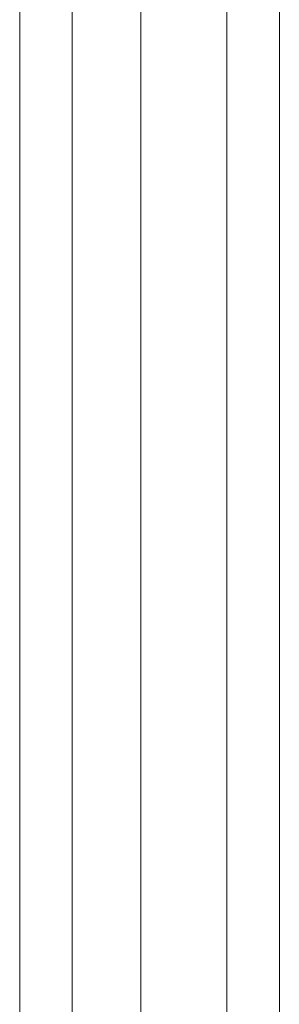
# Model space of a CAD drawing. Header units: inches. Extents: x 16 to 394, y 3 to 249.
# Tile 99 of 116: x 376 to 377.28, y 117.24 to 122.06. Entities that reach past the tile are written whole.
import ezdxf

# ---------------------------------------------------------------- set-up
doc = ezdxf.new("R2010")
doc.units = ezdxf.units.IN
doc.header["$LTSCALE"] = 24
doc.header["$MEASUREMENT"] = 0
doc.layers.add('Visible (ANSI)', color=7, linetype='Continuous', lineweight=5)
doc.layers.add('Visible Narrow (ANSI)', color=7, linetype='Continuous', lineweight=5)

msp = doc.modelspace()

# ---------------------------------------------------------------- linework, layer by layer
at = {"layer": 'Visible (ANSI)'}
msp.add_line((376.5972, 145.394), (376.5972, 106.7107), dxfattribs=at)
at = {"layer": 'Visible Narrow (ANSI)'}
for p, q in [((376.2618, 145.2004), (376.2618, 106.517)), ((376.0045, 106.6027), (376.0045, 145.1147)), ((377.0183, 107.2296), (377.0183, 144.814)), ((377.2757, 144.814), (377.2757, 107.2296))]:
    msp.add_line(p, q, dxfattribs=at)

doc.saveas('drawing.dxf')
